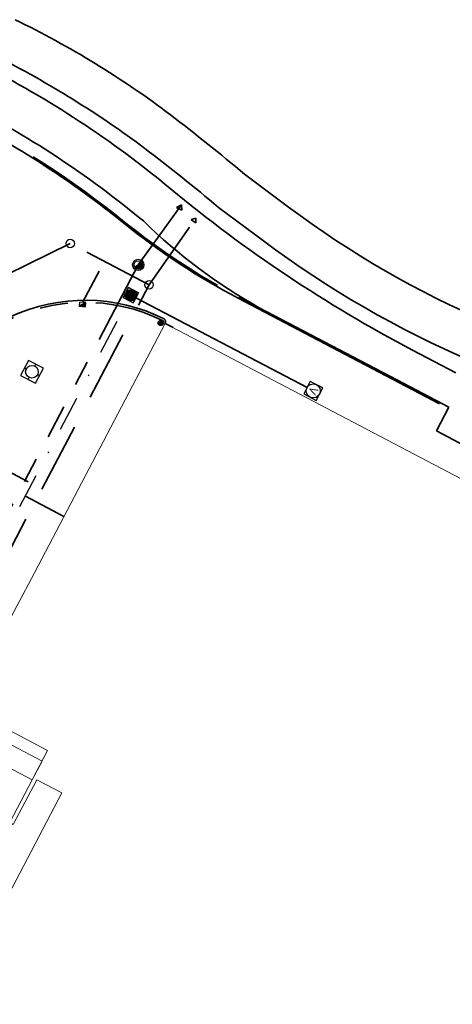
# Model space of a CAD drawing. Header units: metres. Extents: x 110548 to 110769, y 426573 to 426857.
# Tile 10 of 12: x 110691 to 110722, y 426728 to 426799. Entities that reach past the tile are written whole.
import ezdxf
from ezdxf.enums import TextEntityAlignment as Align

# ---------------------------------------------------------------- set-up
doc = ezdxf.new("R2010")
doc.units = ezdxf.units.M
for name, pattern in [('RI-DRAINAGE', [19.2, 6, -1.8, 1.8, -1.8, 2.4, -1.8, 1.8, -1.8]), ('RI-HWA', [7.4, 5, -2.4]), ('RI-UITLEGGER', [7.9, 2.5, -1.8, 1.8, -1.8]), ('RI-VWA_HUISAANSLUITING', [6.1, 2.5, -1.8, 0, -1.8]), ('VH-OPSLUITBAND_100X200', [16, 8, -2, 4, -2]), ('VH-TROTTOIRBAND_130-150', [15, 5, -2, 2, -2, 2, -2])]:
    doc.linetypes.add(name, pattern=pattern)
doc.layers.add('A-MVIEW', color=1, linetype='Continuous', plot=False)
for name, color, linetype, lineweight in [('B-ALG', 8, 'Continuous', 5), ('N-WE-GW-TALUD-G', 90, 'Continuous', 35), ('N-WE-KL-STROOK-A', 7, 'Continuous', 18), ('N-WE-RI-DRAINAGE-G', 90, 'RI-DRAINAGE', 35), ('N-WE-RI-HWA-G', 150, 'RI-HWA', 35), ('N-WE-RI-HWA_UITLEGGER-G', 150, 'RI-UITLEGGER', 35), ('N-WE-RI-VWA_HUISAANSLUITING-G', 20, 'RI-VWA_HUISAANSLUITING', 25), ('N-WE-RI-VWA_RIOOLPUT_VALPUT-G', 20, 'Continuous', 35), ('N-WE-VH-KANTOPSLUITING_OPSLUITBAND_100X200-G', 150, 'VH-OPSLUITBAND_100X200', 35), ('N-WE-VH-KANTOPSLUITING_TROTTOIRBAND_130 150-G', 210, 'VH-TROTTOIRBAND_130-150', 35), ('N-WE-VH-KANTVERHARDING-G', 60, 'Continuous', 35)]:
    doc.layers.add(name, color=color, linetype=linetype, lineweight=lineweight)
doc.styles.add('NLCS-ISO', font='NLCS-ISO.ttf')

msp = doc.modelspace()

# ---------------------------------------------------------------- hatches: boundary and pattern name
at = {"layer": 'A-MVIEW'}
for points in [[(110699.94, 426780.924, 0.267949), (110699.928, 426781.224), (110699.421, 426780.903, 0.57735)], [(110695.468, 426778.12), (110695.917, 426778.083), (110695.941, 426778.382)]]:
    msp.add_hatch(color=256, dxfattribs=at).paths.add_polyline_path(points)
h = msp.add_hatch(color=256, dxfattribs=at)
edge = h.paths.add_edge_path()
edge.add_arc((110699.149, 426778.909), 0.4, 0, 360)
h = msp.add_hatch(color=256, dxfattribs=at)
edge = h.paths.add_edge_path()
edge.add_arc((110701.274, 426776.932), 0.188, 0, 360)

# ---------------------------------------------------------------- linework, layer by layer
at = {"flags": 128}
msp.add_lwpolyline([(110691.301, 426773.208), (110692.363, 426772.65), (110692.921, 426773.713), (110691.859, 426774.27)], close=True, dxfattribs=at)
for points in [[(110691.579, 426773.738), (110691.623, 426773.716), (110691.639, 426773.69), (110691.67, 426773.691), (110691.712, 426773.669)], [(110692.389, 426773.992), (110692.366, 426773.949), (110692.341, 426773.933), (110692.342, 426773.902), (110692.319, 426773.859)], [(110691.833, 426772.929), (110691.856, 426772.972), (110691.881, 426772.988), (110691.88, 426773.019), (110691.903, 426773.061)], [(110692.643, 426773.182), (110692.599, 426773.205), (110692.583, 426773.23), (110692.552, 426773.23), (110692.51, 426773.252)]]:
    msp.add_lwpolyline(points, dxfattribs=at)
msp.add_circle((110692.111, 426773.46), 0.45)
at = {"layer": 'A-MVIEW', "flags": 128}
for points in [[(110698.981, 426779.449), (110699.689, 426779.077), (110699.317, 426778.369), (110698.609, 426778.741)], [(110699.317, 426778.369), (110699.689, 426779.077), (110698.981, 426779.449), (110698.609, 426778.741)], [(110695.941, 426778.382), (110695.493, 426778.419), (110695.468, 426778.12), (110695.917, 426778.083)], [(110711.912, 426772.777), (110711.447, 426771.892), (110712.332, 426771.427), (110712.797, 426772.312)]]:
    msp.add_lwpolyline(points, close=True, dxfattribs=at)
at = {"layer": 'A-MVIEW'}
for centre, radius in [((110694.835, 426782.589), 0.3), ((110699.674, 426781.063), 0.4), ((110699.674, 426781.063), 0.3), ((110700.44, 426779.647), 0.3), ((110699.149, 426778.909), 0.4), ((110712.122, 426772.102), 0.5)]:
    msp.add_circle(centre, radius, dxfattribs=at)
at = {"layer": 'A-MVIEW', "ltscale": 0.5}
msp.add_circle((110701.274, 426776.932), 0.188, dxfattribs=at)
at = {"layer": 'B-ALG'}
msp.add_lwpolyline([(110701.594, 426776.896), (110692.288, 426759.171), (110687.242, 426749.667), (110693.223, 426746.527), (110690.529, 426741.396), (110690.786, 426741.261), (110692.454, 426744.44), (110694.23, 426743.508), (110686.33, 426728.461), (110730.936, 426705.042), (110754.169, 426749.294), (110701.594, 426776.896)], close=True, dxfattribs=at)
at = {"layer": 'N-WE-GW-TALUD-G'}
for p, q in [((110707.24, 426787.51), (110710.371, 426785.18)), ((110708.574, 426782.778), (110705.378, 426785.156)), ((110718.065, 426772.879), (110708.279, 426778.017)), ((110719.181, 426775.004), (110722.261, 426773.387)), ((110721.765, 426770.937), (110718.065, 426772.879)), ((110720.882, 426769.255), (110721.765, 426770.937)), ((110720.882, 426769.255), (110753.068, 426752.372))]:
    msp.add_line(p, q, dxfattribs=at)
for centre, radius, start, end in [((110661.783, 426738.511), 66.69, 52.95661, 64.10253), ((110656.537, 426730.808), 73, 53.31188, 63.08101), ((110655.955, 426731.104), 72, 50.29327, 63.08101), ((110655.955, 426731.104), 69, 50.29327, 63.08101), ((110613.969, 426676.52), 144.976, 49.95783, 52.63283), ((110613.969, 426676.52), 141.976, 49.92217, 52.62576), ((110765.2, 426862.658), 99, 230.29327, 242.29999), ((110751.224, 426839.541), 68, 233.07414, 260.75815), ((110727.649, 426812.484), 39.537, 225.70141, 240.66447), ((110751.224, 426839.541), 71, 233.08003, 260.75815)]:
    msp.add_arc(centre, radius, start, end, dxfattribs=at)
at = {"layer": 'N-WE-KL-STROOK-A'}
msp.add_lwpolyline([(110692.129, 426744.447), (110692.827, 426745.775), (110681.667, 426751.634), (110669.535, 426728.525), (110648.595, 426739.519), (110647.898, 426738.19), (110670.166, 426726.5), (110682.298, 426749.608), (110692.13, 426744.446)], dxfattribs=at)
at = {"layer": 'N-WE-RI-DRAINAGE-G'}
msp.add_line((110699.421, 426780.903), (110699.928, 426781.224), dxfattribs=at)
msp.add_lwpolyline([(110702.746, 426785.33), (110702.4, 426785.15), (110702.591, 426785.046), (110702.777, 426784.945), (110702.746, 426785.33), (110699.674, 426781.063), (110680.084, 426743.75), (110674.506, 426733.125), (110673.758, 426731.701, 0.327266), (110674.046, 426727.233, -0.21493), (110674.595, 426721.363), (110671.398, 426715.274), (110657.077, 426722.792, 1), (110651.499, 426712.168), (110665.82, 426704.649), (110671.398, 426715.274)], format="xyb", dxfattribs=at)
at = {"layer": 'N-WE-RI-HWA-G'}
for p, q in [((110700.44, 426779.647), (110703.78, 426784.398)), ((110672.164, 426725.79), (110700.44, 426779.647)), ((110695.941, 426778.382), (110695.468, 426778.12))]:
    msp.add_line(p, q, dxfattribs=at)
msp.add_lwpolyline([(110703.426, 426784.296), (110703.587, 426784.164), (110703.761, 426784.047), (110703.78, 426784.398)], close=True, dxfattribs=at)
msp.add_lwpolyline([(110700.44, 426779.647), (110694.835, 426782.589), (110672.533, 426771.68)], dxfattribs=at)
at = {"layer": 'N-WE-RI-HWA_UITLEGGER-G'}
for p, q in [((110695.717, 426778.401), (110697.253, 426781.32)), ((110689.626, 426766.793), (110692.813, 426765.119))]:
    msp.add_line(p, q, dxfattribs=at)
at = {"layer": 'N-WE-RI-VWA_HUISAANSLUITING-G'}
msp.add_lwpolyline([(110645.401, 426738.937), (110671.084, 426725.453), (110699.149, 426778.909)], dxfattribs=at)
at = {"layer": 'N-WE-RI-VWA_RIOOLPUT_VALPUT-G'}
for p, q in [((110699.505, 426778.726), (110711.679, 426772.335)), ((110691.644, 426764.614), (110694.389, 426763.173))]:
    msp.add_line(p, q, dxfattribs=at)
at = {"layer": 'N-WE-VH-KANTOPSLUITING_OPSLUITBAND_100X200-G'}
msp.add_lwpolyline([(110681.349, 426793.298), (110681.524, 426792.939), (110681.735, 426793.043, -0.236208), (110684.42, 426793.027), (110686.786, 426791.825, -0.052255), (110698.705, 426784.114, 0.048839), (110706.834, 426778.776), (110718.931, 426772.425)], format="xyb", dxfattribs=at)
at = {"layer": 'N-WE-VH-KANTOPSLUITING_TROTTOIRBAND_130 150-G'}
for centre, radius, start, end in [((110695.877, 426765.969), 12.432, 63.38049, 118.09238), ((110701.373, 426777.012), 0.1, 332.29999, 55.31418)]:
    msp.add_arc(centre, radius, start, end, dxfattribs=at)
at = {"layer": 'N-WE-VH-KANTVERHARDING-G'}
msp.add_line((110701.594, 426776.896), (110701.594, 426776.896), dxfattribs=at)
for points in [[(110681.259, 426793.254), (110681.478, 426792.805), (110681.734, 426792.931, -0.236208), (110684.419, 426792.915), (110686.741, 426791.736, -0.052255), (110698.642, 426784.036, 0.048839), (110706.787, 426778.687), (110721.099, 426771.174)], [(110702.148, 426776.605), (110701.594, 426776.896, 0.378937), (110701.515, 426777.218, 0.230519), (110690.571, 426777.361), (110688.195, 426776.243), (110690.376, 426771.779), (110681.617, 426767.496), (110679.422, 426771.989), (110660.972, 426762.963)]]:
    msp.add_lwpolyline(points, format="xyb", dxfattribs=at)

# ---------------------------------------------------------------- texts
at = {"layer": 'A-MVIEW', "style": 'NLCS-ISO'}
msp.add_text('V', height=0.625, rotation=242.29999, dxfattribs=at).set_placement((110712.121, 426772.104), align=Align.MIDDLE_CENTER)

doc.saveas('drawing.dxf')
